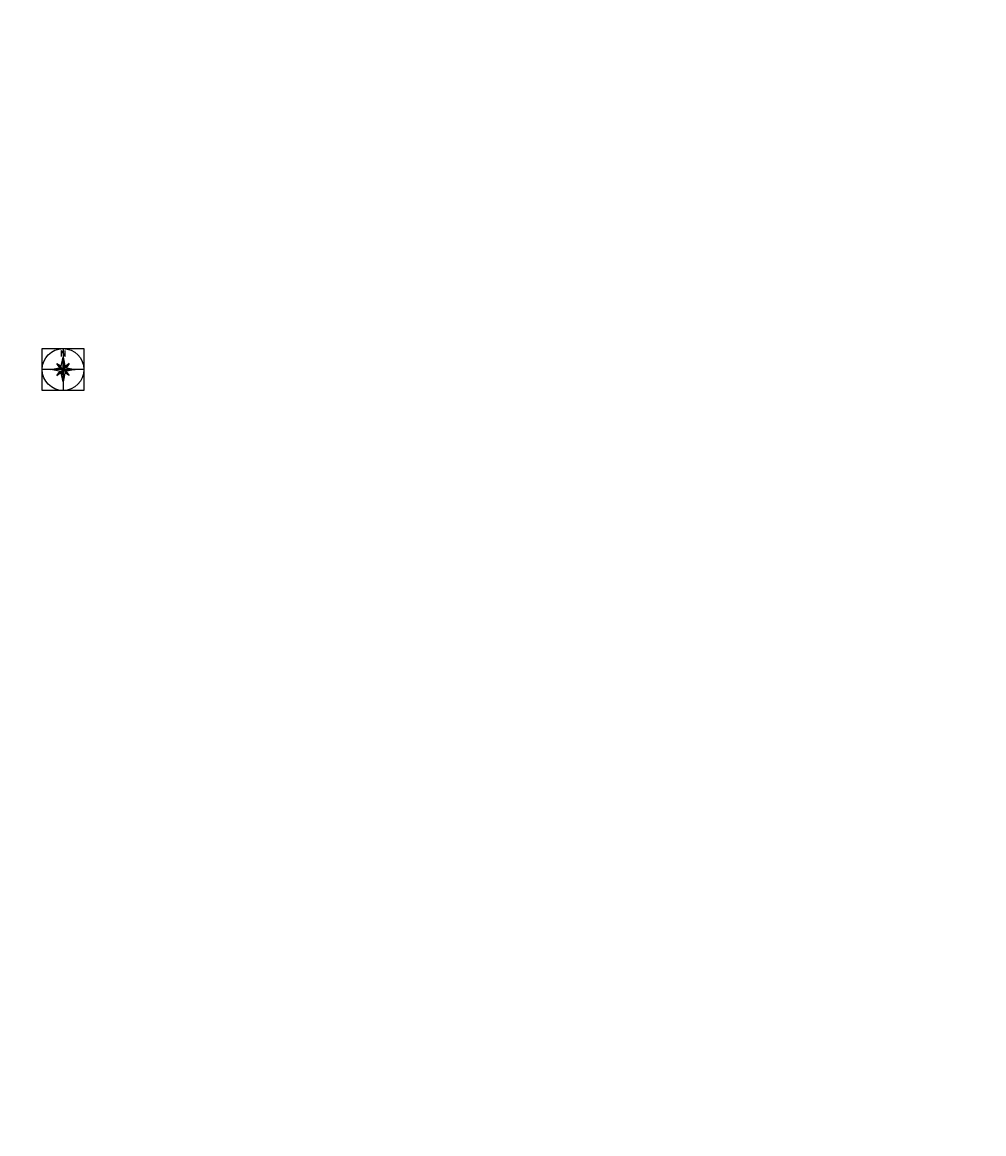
# Model space of a CAD drawing. Header units: millimetres. Extents: x 6504137 to 6515825, y 5737606 to 5784558.
# Tile 22 of 115: x 6508797 to 6509165, y 5753476 to 5753901. Entities that reach past the tile are written whole.
import ezdxf

# ---------------------------------------------------------------- set-up
doc = ezdxf.new("R2010")
doc.units = ezdxf.units.MM
doc.layers.add('@pomocnicza', color=3, linetype='Continuous', plot=False)
doc.layers.add('_Kąt załomu', color=7, linetype='Continuous')
doc.styles.get("Standard").update_dxf_attribs({"font": 'ARIALN.TTF'})
doc.dimstyles.new('Kat załomu', dxfattribs={"dimtxt": 2.2, "dimasz": 5, "dimexe": 0.18, "dimexo": 0.0625, "dimtad": 0, "dimtih": 1, "dimtoh": 1, "dimdec": 4, "dimzin": 0, "dimdsep": 46, "dimtxsty": 'Standard', "dimcen": 0.9, "dimse1": 1, "dimse2": 1, "dimadec": 0, "dimazin": 0, "dimtfac": 1, "dimtdec": 4, "dimtofl": 0, "dimtmove": 0, "dimatfit": 3, "dimfxl": 1, "dimtolj": 1, "dimtzin": 0, "dimarcsym": 0})

# ---------------------------------------------------------------- blocks, each defined once
blk = doc.blocks.new('roza')
for p, q in [((-0.78, 0.78), (0, 4.69)), ((-0.73, 7.3), (-0.73, 4.96)), ((-0.73, 7.3), (0.84, 4.96)), ((0.07, 4.3), (-0.01, 4.3)), ((0, 0), (0, 4.69)), ((0, 4.69), (0.78, 0.78)), ((0.84, 4.96), (0.83, 7.31)), ((-4.69, 0), (-0.78, 0.78)), ((-0.78, -0.78), (-4.69, 0)), ((0, 0), (-4.69, 0)), ((-4.3, 0.07), (-4.3, -0.01)), ((-3.91, 0.15), (-3.91, -0.01)), ((-3.52, 0.23), (-3.52, -0.01)), ((-3.13, 0.3), (-3.13, -0.01)), ((-2.74, 0.38), (-2.74, -0.01)), ((-2.35, 0.46), (-2.35, -0.01)), ((-1.24, 0.69), (-2.33, 2.32)), ((-2.33, 2.32), (-1.62, 1.62)), ((-2.33, 2.32), (-1.15, 1.54)), ((-1.96, -0.01), (-1.96, 0.54)), ((-1.82, 1.98), (-1.89, 1.91)), ((-1.62, 1.62), (-1.49, 1.76)), ((-1.62, 1.62), (-1.34, 1.35)), ((-1.56, 0), (-1.57, 0.62)), ((-1.34, 1.35), (-1.15, 1.54)), ((-1.34, 1.35), (-0.78, 0.78)), ((-1.18, 0.7), (-1.17, 0)), ((-1.15, 1.54), (-0.7, 1.23)), ((-1.06, 1.08), (-0.82, 1.32)), ((-0.78, 0), (-0.78, 0.8)), ((0, 0), (-0.78, 0.78)), ((-0.78, -0.78), (0, 0)), ((-0.39, 0.39), (-0.39, 0)), ((0.15, 3.91), (-0.01, 3.91)), ((0.23, 3.52), (-0.01, 3.52)), ((0.3, 3.13), (-0.01, 3.13)), ((0.38, 2.74), (-0.01, 2.74)), ((0.46, 2.35), (-0.01, 2.35)), ((-0.01, 1.96), (0.54, 1.96)), ((0, 1.56), (0.62, 1.57)), ((0.7, 1.18), (0, 1.17)), ((0, 0.78), (0.8, 0.78)), ((0, 0), (0.78, 0.78)), ((0.39, 0.39), (0, 0.39)), ((0, 0), (4.69, 0)), ((0, 0), (0.78, -0.78)), ((0, 0), (0, -4.69)), ((0.39, -0.39), (0.39, 0)), ((0.69, 1.24), (2.32, 2.33)), ((1.35, 1.34), (0.78, 0.78)), ((0.78, 0.78), (4.69, 0)), ((0.78, 0), (0.78, -0.8)), ((1.08, 1.06), (1.32, 0.82)), ((1.18, -0.7), (1.17, 0)), ((1.54, 1.15), (1.23, 0.7)), ((1.62, 1.62), (1.35, 1.34)), ((1.35, 1.34), (1.54, 1.15)), ((2.32, 2.33), (1.54, 1.15)), ((1.56, 0), (1.57, -0.62)), ((2.32, 2.33), (1.62, 1.62)), ((1.62, 1.62), (1.76, 1.49)), ((1.98, 1.82), (1.91, 1.89)), ((1.96, 0.01), (1.96, -0.54)), ((2.35, -0.46), (2.35, 0.01)), ((2.74, -0.38), (2.74, 0.01)), ((3.13, -0.3), (3.13, 0.01)), ((3.52, -0.23), (3.52, 0.01)), ((3.91, -0.15), (3.91, 0.01)), ((4.3, -0.07), (4.3, 0.01)), ((-2.32, -2.33), (-1.54, -1.15)), ((-0.69, -1.24), (-2.32, -2.33)), ((-2.32, -2.33), (-1.62, -1.62)), ((-1.98, -1.82), (-1.91, -1.89)), ((-1.62, -1.62), (-1.76, -1.49)), ((-1.62, -1.62), (-1.35, -1.34)), ((-1.54, -1.15), (-1.23, -0.7)), ((-1.35, -1.34), (-1.54, -1.15)), ((-1.35, -1.34), (-0.78, -0.78)), ((-1.08, -1.06), (-1.32, -0.82)), ((0, -0.78), (-0.8, -0.78)), ((0, -4.69), (-0.78, -0.78)), ((-0.7, -1.18), (0, -1.17)), ((0, -1.56), (-0.62, -1.57)), ((0.01, -1.96), (-0.54, -1.96)), ((-0.46, -2.35), (0.01, -2.35)), ((-0.39, -0.39), (0, -0.39)), ((-0.38, -2.74), (0.01, -2.74)), ((-0.3, -3.13), (0.01, -3.13)), ((-0.23, -3.52), (0.01, -3.52)), ((-0.15, -3.91), (0.01, -3.91)), ((0.78, -0.78), (0, -4.69)), ((1.15, -1.54), (0.7, -1.23)), ((4.69, 0), (0.78, -0.78)), ((1.34, -1.35), (0.78, -0.78)), ((1.06, -1.08), (0.82, -1.32)), ((1.34, -1.35), (1.15, -1.54)), ((2.33, -2.32), (1.15, -1.54)), ((1.24, -0.69), (2.33, -2.32)), ((1.62, -1.62), (1.34, -1.35)), ((1.62, -1.62), (1.49, -1.76)), ((2.33, -2.32), (1.62, -1.62)), ((1.82, -1.98), (1.89, -1.91)), ((-0.07, -4.3), (0.01, -4.3))]:
    blk.add_line(p, q)
at = {"layer": '@pomocnicza'}
for p, q in [((0, 8), (0, -8)), ((8, 0), (-8, 0))]:
    blk.add_line(p, q, dxfattribs=at)
blk.add_lwpolyline([(-8, 8), (8, 8), (8, -8), (-8, -8)], close=True, dxfattribs=at)
blk.add_circle((0, 0), 8, dxfattribs=at)
blk = doc.blocks.new('*D45')
at = {"layer": '_Kąt załomu', "color": 0, "lineweight": -2, "transparency": 16777216}
for start, end in [(338.9132, 47.8746), (253.8164, 322.7747)]:
    blk.add_arc((6509591.46, 5755363.45), 22.12, start, end, dxfattribs=at)
at = {"layer": '_Kąt załomu', "color": 0, "transparency": 16777216}
for points in [[(6509605.81, 5755379.18), (6509606.78, 5755380.54), (6509602.23, 5755382.77)], [(6509584.97, 5755341.44), (6509585.61, 5755342.98), (6509580.68, 5755344.14)]]:
    blk.add_solid(points, dxfattribs=at)
at = {"layer": 'Defpoints', "color": 0, "transparency": 16777216}
for p in [(6509723.53, 5755600.29), (6509591.46, 5755363.45), (6509602.8, 5755344.46), (6508769.92, 5753891.24)]:
    blk.add_point(p, dxfattribs=at)
at = {"layer": '_Kąt załomu', "color": 0, "transparency": 16777216, "insert": (6509610.77, 5755352.68), "char_height": 2.2, "attachment_point": 5, "rotation": 241}
blk.add_mtext('\\A1;180°', dxfattribs=at)
blk = doc.blocks.new('*D46')
at = {"layer": '_Kąt załomu', "color": 0, "lineweight": -2, "transparency": 16777216}
for start, end in [(332.0665, 48.0956), (240.1923, 316.2241)]:
    blk.add_arc((6508769.92, 5753891.24), 22.53, start, end, dxfattribs=at)
at = {"layer": '_Kąt załomu', "color": 0, "transparency": 16777216}
for points in [[(6508784.48, 5753907.33), (6508785.45, 5753908.69), (6508780.9, 5753910.92)], [(6508758.23, 5753871.02), (6508759.21, 5753872.37), (6508754.68, 5753874.65)]]:
    blk.add_solid(points, dxfattribs=at)
at = {"layer": 'Defpoints', "color": 0, "transparency": 16777216}
for p in [(6509591.46, 5755363.45), (6508769.92, 5753891.24), (6508778.33, 5753870.34), (6508199.19, 5753269.48)]:
    blk.add_point(p, dxfattribs=at)
at = {"layer": '_Kąt załomu', "color": 0, "transparency": 16777216, "insert": (6508788.18, 5753878.05), "char_height": 2.2, "attachment_point": 5, "rotation": 234}
blk.add_mtext('\\A1;193°', dxfattribs=at)

msp = doc.modelspace()

# ---------------------------------------------------------------- block references
at = {"layer": '@pomocnicza'}
msp.add_blockref('roza', (6508812.73118, 5753768.57723), dxfattribs=at)

# ---------------------------------------------------------------- dimensions: what is measured, and where the dimension line sits
at = {"layer": '_Kąt załomu'}
for base, center, p1, p2, picture, middle, turn in [((6509602.79725, 5755344.46176), (6509591.457, 5755363.453), (6509723.529, 5755600.29), (6508769.92, 5753891.243), '*D45', (6509610.77409, 5755352.67716), 241), ((6508778.32815, 5753870.34061), (6508769.92, 5753891.243), (6509591.457, 5755363.453), (6508199.189, 5753269.475), '*D46', (6508788.18047, 5753878.04595), 234)]:
    dim = msp.add_angular_dim_3p(base=base, center=center, p1=p1, p2=p2, dimstyle='Kat załomu', dxfattribs=at)
    dim.commit()
    dim.dimension.update_dxf_attribs({"geometry": picture, "text_midpoint": middle, "text_rotation": turn})

doc.saveas('drawing.dxf')
